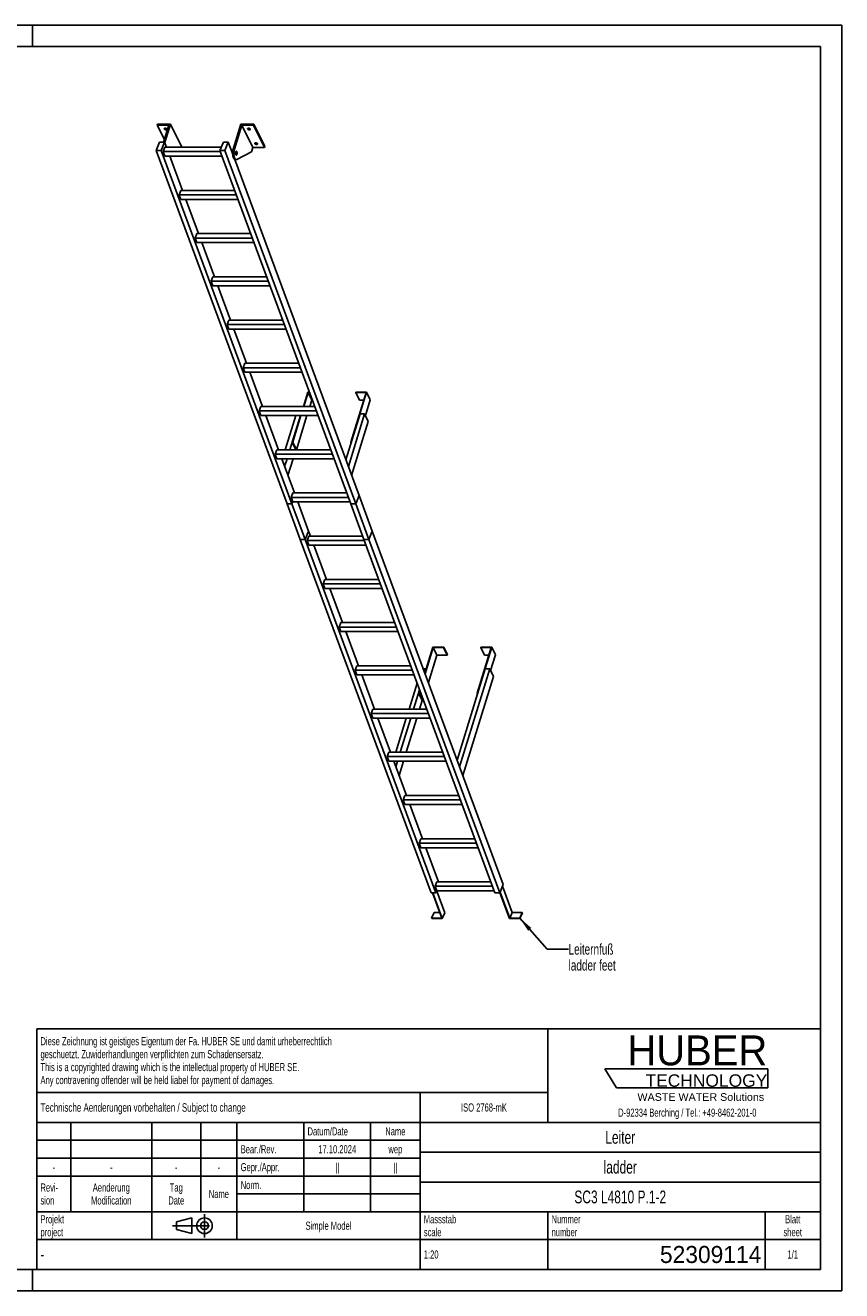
# Model space of a CAD drawing. Header units: millimetres. Extents: x 0 to 8400, y 0 to 5940.
# Tile 2 of 2: x 4566 to 8400, y 0 to 5940. Entities that reach past the tile are written whole.
import ezdxf

# ---------------------------------------------------------------- set-up
doc = ezdxf.new("R2010")
doc.units = ezdxf.units.MM
doc.header["$LTSCALE"] = 462
doc.linetypes.add('CENTER', pattern=[0.6, 0.375, -0.075, 0.075, -0.075])
doc.layers.get('0').update_dxf_attribs({"linetype": 'CONTINUOUS'})
for name, color, linetype in [('005_AXIS', 7, 'CONTINUOUS'), ('053_NOTES', 7, 'CONTINUOUS'), ('HUBER_Logo_BL1', 7, 'CONTINUOUS')]:
    doc.layers.add(name, color=color, linetype=linetype)
doc.styles.get("Standard").update_dxf_attribs({"font": 'txt', "width": 0.7})
doc.styles.add('TEXTSTYLE_2', font='txt')
doc.styles.add('TEXTSTYLE_3', font='arial.ttf')
doc.styles.add('TEXTSTYLE_5', font='txt', dxfattribs={"width": 0.8})
doc.styles.add('TEXTSTYLE_6', font='txt')
doc.dimstyles.get("Standard").update_dxf_attribs({"dimtxt": 50, "dimasz": 70, "dimexe": 2, "dimexo": 1, "dimtad": 1, "dimtxsty": 'Standard', "dimblk": '_FILLED', "dimblk1": '_FILLED', "dimblk2": '_FILLED', "dimcen": 0.09, "dimazin": 2, "dimtol": 1, "dimtp": 0.01, "dimtm": 0.01, "dimtfac": 1, "dimtofl": 0, "dimtmove": 0, "dimatfit": 3, "dimldrblk": '_FILLED', "dimfxl": 1, "dimtolj": 1, "dimarcsym": 0})

# ---------------------------------------------------------------- blocks, each defined once
blk = doc.blocks.new('HUBER_LOGO_BL1', base_point=(7675, 1007.5))
at = {"layer": 'HUBER_Logo_BL1', "color": 5, "linetype": 'Continuous'}
for p, q in [((8052.9, 1042), (7287.9, 1042)), ((7287.9, 1042), (7341.9, 952)), ((8052.9, 1042), (8052.9, 952)), ((7341.9, 952), (8052.9, 952))]:
    blk.add_line(p, q, dxfattribs=at)
at = {"layer": 'HUBER_Logo_BL1', "color": 2, "linetype": 'Continuous', "attachment_point": 3, "line_spacing_factor": 0.78}
for s, insert, char_height, width, style in [('HUBER\\P\\fArial;\\H58.5;TECHNOLOGY ', (8050.7, 1198.2), 140.4, 775.343, 'TEXTSTYLE_2'), ('WASTE WATER Solutions', (8036, 927.2), 36, 594.067, 'TEXTSTYLE_3')]:
    blk.add_mtext(s, dxfattribs=dict(at, insert=insert, char_height=char_height, width=width, style=style))
at = {"layer": 'HUBER_Logo_BL1', "color": 2, "linetype": 'Continuous', "insert": (7675, 854.8), "char_height": 38, "width": 1621.786, "attachment_point": 2, "line_spacing_factor": 0.96}
blk.add_mtext('D-92334 Berching / Tel.: +49-8462-201-0', dxfattribs=at)
blk = doc.blocks.new('PROJEKTIONSMETHODE_1_BL2', base_point=(5360, 305))
at = {"color": 2, "linetype": 'CENTER'}
for p, q in [((5407.7, 360), (5407.7, 250)), ((5257.3, 305), (5462.7, 305))]:
    blk.add_line(p, q, dxfattribs=at)
at = {"color": 2, "linetype": 'Continuous'}
for p, q in [((5275.7, 323.3), (5349, 341.7)), ((5275.7, 286.7), (5275.7, 323.3)), ((5349, 268.3), (5349, 341.7)), ((5275.7, 286.7), (5349, 268.3))]:
    blk.add_line(p, q, dxfattribs=at)
for radius in [36.7, 18.3]:
    blk.add_circle((5407.7, 305), radius, dxfattribs=at)
blk = doc.blocks.new('*T15')
at = {"color": 3, "linetype": 'Continuous'}
for p, q in [((0, 0), (3680, 0)), ((0, 0), (0, -1130)), ((2400, 0), (2400, -440)), ((3680, 0), (3680, -1130)), ((0, -300), (2400, -300)), ((1800, -300), (1800, -1130)), ((0, -440), (3680, -440)), ((160, -440), (160, -860)), ((540, -440), (540, -990)), ((770, -440), (770, -860)), ((940, -440), (940, -990)), ((1254, -440), (1254, -860)), ((1568, -440), (1568, -860)), ((0, -524), (1800, -524)), ((1800, -580), (3680, -580)), ((0, -608), (1800, -608)), ((0, -692), (1800, -692)), ((1800, -720), (3680, -720)), ((940, -776), (1800, -776)), ((0, -860), (3680, -860)), ((2400, -860), (2400, -1130)), ((3420, -860), (3420, -1130)), ((0, -990), (3680, -990)), ((0, -1130), (3680, -1130))]:
    blk.add_line(p, q, dxfattribs=at)
at = {"color": 2, "linetype": 'Continuous', "line_spacing_factor": 0.96}
for s, insert, char_height, width, attachment_point in [('Diese Zeichnung ist geistiges Eigentum der Fa. HUBER SE und damit urheberrechtlich \\Pgeschuetzt. Zuwiderhandlungen verpflichten zum Schadensersatz.\\PThis is a copyrighted drawing which is the intellectual property of HUBER SE.\\PAny contravening offender will be held liabel for payment of damages.', (17.5, -39.8), 38, 4429.714, 1), ('Technische Aenderungen vorbehalten / Subject to change', (17.5, -350), 40, 3049.524, 1), ('ISO 2768-mK', (2100, -351), 38, 665.905, 2), ('Datum/Date', (1271.5, -463), 38, 584.476, 1), ('Name', (1684, -463), 38, 253.333, 2), ('Leiter', (2740, -480), 60, 480, 2), ('Bear./Rev.', (957.5, -547), 38, 544.667, 1), ('17.10.2024', (1411, -547), 38, 546.476, 2), ('wep', (1684, -547), 38, 199.048, 2), ('-', (80, -631), 38, 68.762, 2), ('-', (350, -631), 38, 68.762, 2), ('-', (655, -631), 38, 68.762, 2), ('-', (855, -631), 38, 68.762, 2), ('Gepr./Appr.', (957.5, -631), 38, 598.952, 1), ('||', (1411, -631), 38, 101.333, 2), ('||', (1684, -631), 38, 101.333, 2), ('ladder', (2740, -620), 60, 502.857, 2), ('Revi-\\Psion', (17.5, -726.6), 38, 276.857, 1), ('Aenderung\\PModification', (350, -726.6), 38, 606.19, 2), ('Tag\\PDate', (655, -726.6), 38, 235.238, 2), ('Name', (855, -757), 38, 253.333, 2), ('Norm. ', (957.5, -715), 38, 351.048, 1), ('SC3 L4810 P.1-2', (2740, -760), 60, 1331.429, 2), ('Projekt\\Pproject', (17.5, -875.6), 38, 367.333, 1), ('Massstab\\Pscale', (1817.5, -875.6), 38, 448.762, 1), ('Nummer\\Pnumber', (2417.5, -875.6), 38, 372.762, 1), ('Blatt\\Psheet', (3550, -875.6), 38, 275.048, 2), ('Simple Model', (1370, -906), 38, 656.857, 2), ('1:20', (1817.5, -1041), 38, 204.476, 1), ('1/1', (3550, -1041), 38, 159.238, 2)]:
    blk.add_mtext(s, dxfattribs=dict(at, insert=insert, char_height=char_height, width=width, attachment_point=attachment_point))
for s, insert, char_height, width, attachment_point, style in [('-', (17.5, -1035), 50, 36.667, 1, 'TEXTSTYLE_5'), ('52309114', (3402.5, -1020), 80, 1026.667, 3, 'TEXTSTYLE_6')]:
    blk.add_mtext(s, dxfattribs=dict(at, insert=insert, char_height=char_height, width=width, attachment_point=attachment_point, style=style))
blk = doc.blocks.new('_FILLED')
at = {"color": 0, "linetype": 'ByBlock'}
blk.add_solid([(0, 0), (-1, 0.143), (-1, -0.143)], dxfattribs=at)

msp = doc.modelspace()

# ---------------------------------------------------------------- linework, layer by layer
at = {"color": 7, "linetype": 'Continuous'}
for p, q in [((0, 5940), (8400, 5940)), ((8400, 0), (8400, 5940)), ((5240.436, 5471.569), (5186.094, 5471.569)), ((5240.436, 5471.569), (5215.753, 5391.694)), ((5220.663, 5389.698), (5247.415, 5476.269)), ((5542.445, 5357.986), (5578.997, 5476.269)), ((5583.071, 5471.569), (5547.971, 5357.986)), ((5634.928, 5365.895), (5583.071, 5471.569)), ((5637.414, 5471.569), (5583.071, 5471.569)), ((5180.813, 5352.41), (5196.897, 5391.694)), ((5795.413, 3693.125), (5180.813, 5352.41)), ((5203.84, 5352.41), (5180.813, 5352.41)), ((5196.897, 5391.694), (5219.923, 5391.694)), ((5219.923, 5391.694), (5203.84, 5352.41)), ((5818.439, 3693.125), (5203.84, 5352.41)), ((5213.017, 5347.222), (5221.482, 5367.898)), ((5221.068, 5325.485), (5213.017, 5347.222)), ((5482.08, 5347.222), (5213.017, 5347.222)), ((5228.737, 5367.898), (5219.923, 5391.694)), ((5486.499, 5367.898), (5221.482, 5367.898)), ((5299.272, 5370.595), (5298.439, 5367.898)), ((5480.158, 5352.41), (5496.242, 5391.694)), ((6094.758, 3693.125), (5480.158, 5352.41)), ((5503.185, 5352.41), (5480.158, 5352.41)), ((5496.242, 5391.694), (5519.268, 5391.694)), ((5519.268, 5391.694), (5503.185, 5352.41)), ((6117.784, 3693.125), (5503.185, 5352.41)), ((5540.005, 5335.709), (5519.268, 5391.694)), ((5634.928, 5365.895), (5628.727, 5345.829)), ((5634.928, 5365.895), (5689.271, 5365.895)), ((5221.068, 5325.485), (5490.131, 5325.485)), ((5303.885, 5165.016), (5244.447, 5325.485)), ((5252.35, 5325.485), (5245.719, 5322.05)), ((6133.868, 3732.409), (5549.606, 5309.788)), ((5551.596, 5309.338), (5557.123, 5309.338)), ((5628.727, 5345.829), (5559.433, 5309.93)), ((5288.164, 5144.34), (5296.629, 5165.016)), ((5296.216, 5122.603), (5288.164, 5144.34)), ((5557.227, 5144.34), (5288.164, 5144.34)), ((5296.216, 5122.603), (5565.279, 5122.603)), ((5549.569, 5165.016), (5296.629, 5165.016)), ((5379.032, 4962.134), (5319.595, 5122.603)), ((5363.312, 4941.458), (5371.777, 4962.134)), ((5371.363, 4919.721), (5363.312, 4941.458)), ((5632.375, 4941.458), (5363.312, 4941.458)), ((5624.716, 4962.134), (5371.777, 4962.134)), ((5371.363, 4919.721), (5640.426, 4919.721)), ((5454.18, 4759.252), (5394.742, 4919.721)), ((5446.924, 4759.252), (5438.459, 4738.576)), ((5699.864, 4759.252), (5446.924, 4759.252)), ((5446.511, 4716.839), (5438.459, 4738.576)), ((5707.522, 4738.576), (5438.459, 4738.576)), ((5446.511, 4716.839), (5715.574, 4716.839)), ((5529.327, 4556.37), (5469.89, 4716.839)), ((5522.072, 4556.37), (5513.607, 4535.694)), ((5782.67, 4535.694), (5513.607, 4535.694)), ((5521.659, 4513.957), (5513.607, 4535.694)), ((5775.012, 4556.37), (5522.072, 4556.37)), ((5521.659, 4513.957), (5790.721, 4513.957)), ((5604.475, 4353.488), (5545.037, 4513.957)), ((5597.219, 4353.488), (5588.755, 4332.812)), ((5850.159, 4353.488), (5597.219, 4353.488)), ((5857.817, 4332.812), (5588.755, 4332.812)), ((5596.806, 4311.075), (5588.755, 4332.812)), ((5596.806, 4311.075), (5865.869, 4311.075)), ((5679.622, 4150.606), (5620.185, 4311.075)), ((5892.665, 4217.695), (5871.933, 4150.606)), ((5900.457, 4217.695), (5892.665, 4217.695)), ((6168.984, 4217.695), (6096.364, 3982.697)), ((6117.841, 4216.128), (6118.325, 4217.695)), ((6118.325, 4217.695), (6168.984, 4217.695)), ((6168.984, 4217.695), (6186.371, 4182.263)), ((5873.776, 4150.606), (5894.023, 4216.128)), ((5894.023, 4216.128), (5901.037, 4216.128)), ((5911.411, 4180.696), (5894.023, 4216.128)), ((5911.411, 4180.696), (5902.112, 4150.606)), ((5914.161, 4180.696), (5911.411, 4180.696)), ((6094.522, 3982.697), (6166.657, 4216.128)), ((6117.841, 4216.128), (6135.229, 4180.696)), ((6166.657, 4216.128), (6117.841, 4216.128)), ((6155.708, 4180.696), (6135.229, 4180.696)), ((6186.371, 4182.263), (6163.444, 4108.071)), ((5672.367, 4150.606), (5663.902, 4129.93)), ((5932.965, 4129.93), (5663.902, 4129.93)), ((5671.954, 4108.193), (5663.902, 4129.93)), ((5671.954, 4108.193), (5941.016, 4108.193)), ((5925.307, 4150.606), (5672.367, 4150.606)), ((5754.77, 3947.724), (5695.332, 4108.193)), ((5858.827, 4108.193), (5820.045, 3982.697)), ((5821.888, 3982.697), (5860.669, 4108.193)), ((5889.006, 4108.193), (5839.417, 3947.724)), ((6138.436, 4115.862), (6071.758, 3900.092)), ((6159.62, 4115.862), (6083.307, 3868.912)), ((6159.62, 4115.862), (6138.436, 4115.862)), ((6177.008, 4080.43), (6159.62, 4115.862)), ((6098.755, 3827.205), (6177.008, 4080.43)), ((5837.207, 3947.724), (5820.045, 3982.697)), ((5820.045, 3982.697), (5821.888, 3982.697)), ((5839.05, 3947.724), (5821.888, 3982.697)), ((6094.522, 3982.697), (6096.217, 3979.242)), ((6096.364, 3982.697), (6094.522, 3982.697)), ((6096.364, 3982.697), (6096.929, 3981.545)), ((5747.515, 3947.724), (5739.05, 3927.048)), ((6008.112, 3927.048), (5739.05, 3927.048)), ((5747.101, 3905.311), (5739.05, 3927.048)), ((6000.454, 3947.724), (5747.515, 3947.724)), ((5747.101, 3905.311), (6016.164, 3905.311)), ((5829.918, 3744.842), (5770.48, 3905.311)), ((5822.662, 3744.842), (5814.197, 3724.166)), ((6075.602, 3744.842), (5822.662, 3744.842)), ((5795.413, 3693.125), (5818.439, 3693.125)), ((5795.44, 3693.053), (5795.461, 3693.105)), ((5857.114, 3526.544), (5795.44, 3693.053)), ((5795.44, 3693.053), (5818.466, 3693.053)), ((5795.461, 3693.105), (5795.469, 3693.125)), ((6083.26, 3724.166), (5814.197, 3724.166)), ((5822.249, 3702.429), (5814.197, 3724.166)), ((5818.439, 3693.125), (5822.249, 3702.429)), ((5818.466, 3693.053), (5818.488, 3693.105)), ((5880.141, 3526.544), (5818.466, 3693.053)), ((5818.488, 3693.105), (5822.297, 3702.409)), ((5822.249, 3702.429), (6091.312, 3702.429)), ((5822.297, 3702.409), (5822.305, 3702.429)), ((5896.224, 3565.828), (5845.627, 3702.429)), ((6094.758, 3693.125), (6117.784, 3693.125)), ((6094.806, 3693.105), (6094.785, 3693.053)), ((6156.459, 3526.544), (6094.785, 3693.053)), ((6094.785, 3693.053), (6117.811, 3693.053)), ((6094.814, 3693.125), (6094.806, 3693.105)), ((6117.784, 3693.125), (6133.846, 3732.356)), ((6117.811, 3693.053), (6117.833, 3693.105)), ((6179.486, 3526.544), (6117.811, 3693.053)), ((6117.833, 3693.105), (6133.895, 3732.336)), ((6133.895, 3732.336), (6133.838, 3732.336)), ((6133.846, 3732.356), (6133.868, 3732.409)), ((6195.569, 3565.828), (6133.895, 3732.336)), ((5880.141, 3526.544), (5896.203, 3565.776)), ((5880.189, 3526.525), (5896.251, 3565.756)), ((5896.251, 3565.756), (5896.195, 3565.756)), ((5896.203, 3565.776), (5896.224, 3565.828)), ((5905.065, 3541.96), (5896.251, 3565.756)), ((6179.486, 3526.544), (6195.548, 3565.776)), ((6179.534, 3526.525), (6195.596, 3565.756)), ((6195.596, 3565.756), (6195.54, 3565.756)), ((6195.548, 3565.776), (6195.569, 3565.828)), ((6810.196, 1906.471), (6195.596, 3565.756)), ((5857.114, 3526.544), (5880.141, 3526.544)), ((5857.141, 3526.472), (5857.163, 3526.525)), ((6471.741, 1867.187), (5857.141, 3526.472)), ((5857.141, 3526.472), (5880.168, 3526.472)), ((5857.163, 3526.525), (5857.171, 3526.544)), ((5880.168, 3526.472), (5880.189, 3526.525)), ((6494.767, 1867.187), (5880.168, 3526.472)), ((5897.81, 3541.96), (5889.345, 3521.284)), ((6158.408, 3521.284), (5889.345, 3521.284)), ((5897.396, 3499.547), (5889.345, 3521.284)), ((6150.749, 3541.96), (5897.81, 3541.96)), ((6156.459, 3526.544), (6179.486, 3526.544)), ((6156.508, 3526.525), (6156.486, 3526.472)), ((6771.086, 1867.187), (6156.486, 3526.472)), ((6156.486, 3526.472), (6179.513, 3526.472)), ((6156.516, 3526.544), (6156.508, 3526.525)), ((6179.513, 3526.472), (6179.534, 3526.525)), ((6794.112, 1867.187), (6179.513, 3526.472)), ((5897.396, 3499.547), (6166.459, 3499.547)), ((5980.213, 3339.078), (5920.775, 3499.547)), ((5972.957, 3339.078), (5964.492, 3318.402)), ((6225.897, 3339.078), (5972.957, 3339.078)), ((6233.555, 3318.402), (5964.492, 3318.402)), ((5972.544, 3296.665), (5964.492, 3318.402)), ((5972.544, 3296.665), (6241.607, 3296.665)), ((6055.36, 3136.196), (5995.922, 3296.665)), ((6048.105, 3136.196), (6039.64, 3115.52)), ((6047.691, 3093.783), (6039.64, 3115.52)), ((6308.703, 3115.52), (6039.64, 3115.52)), ((6047.691, 3093.783), (6316.754, 3093.783)), ((6301.044, 3136.196), (6048.105, 3136.196)), ((6130.508, 2933.314), (6071.07, 3093.783)), ((6480.183, 3020.459), (6442.61, 2898.872)), ((6443.614, 2896.16), (6481.541, 3018.892)), ((6459.063, 2854.453), (6498.929, 2983.46)), ((6530.842, 3020.459), (6480.183, 3020.459)), ((6481.541, 3018.892), (6498.929, 2983.46)), ((6481.541, 3018.892), (6530.358, 3018.892)), ((6498.929, 2983.46), (6547.745, 2983.46)), ((6530.358, 3018.892), (6530.842, 3020.459)), ((6530.358, 3018.892), (6547.745, 2983.46)), ((6530.842, 3020.459), (6548.229, 2985.027)), ((6547.745, 2983.46), (6548.229, 2985.027)), ((6754.176, 3018.892), (6687.849, 2804.26)), ((6689.691, 2804.26), (6756.502, 3020.459)), ((6705.843, 3020.459), (6705.359, 3018.892)), ((6705.359, 3018.892), (6722.747, 2983.46)), ((6705.359, 3018.892), (6754.176, 3018.892)), ((6756.502, 3020.459), (6705.843, 3020.459)), ((6722.747, 2983.46), (6743.226, 2983.46)), ((6750.962, 2910.835), (6773.889, 2985.027)), ((6756.502, 3020.459), (6773.889, 2985.027)), ((6123.252, 2933.314), (6114.787, 2912.638)), ((6122.839, 2890.901), (6114.787, 2912.638)), ((6383.85, 2912.638), (6114.787, 2912.638)), ((6376.192, 2933.314), (6123.252, 2933.314)), ((6725.954, 2918.626), (6593.752, 2490.821)), ((6747.139, 2918.626), (6605.301, 2459.641)), ((6747.139, 2918.626), (6725.954, 2918.626)), ((6764.526, 2883.194), (6747.139, 2918.626)), ((6122.839, 2890.901), (6391.902, 2890.901)), ((6205.655, 2730.432), (6146.218, 2890.901)), ((6620.75, 2417.934), (6764.526, 2883.194)), ((6418.204, 2819.892), (6413.373, 2804.26)), ((6413.373, 2804.26), (6430.761, 2768.829)), ((6413.373, 2804.26), (6415.215, 2804.26)), ((6415.215, 2804.26), (6419.208, 2817.181)), ((6415.215, 2804.26), (6432.603, 2768.829)), ((6687.849, 2804.26), (6689.545, 2800.805)), ((6687.849, 2804.26), (6689.691, 2804.26)), ((6689.691, 2804.26), (6690.257, 2803.109)), ((6430.761, 2768.829), (6432.603, 2768.829)), ((6432.603, 2768.829), (6434.656, 2775.474)), ((6198.4, 2730.432), (6189.935, 2709.756)), ((6197.986, 2688.019), (6189.935, 2709.756)), ((6458.998, 2709.756), (6189.935, 2709.756)), ((6197.986, 2688.019), (6467.049, 2688.019)), ((6451.339, 2730.432), (6198.4, 2730.432)), ((6280.803, 2527.55), (6221.365, 2688.019)), ((6273.547, 2527.55), (6265.082, 2506.874)), ((6273.134, 2485.137), (6265.082, 2506.874)), ((6534.145, 2506.874), (6265.082, 2506.874)), ((6526.487, 2527.55), (6273.547, 2527.55)), ((6273.134, 2485.137), (6542.197, 2485.137)), ((6355.95, 2324.668), (6296.513, 2485.137)), ((6348.695, 2324.668), (6340.23, 2303.993)), ((6601.635, 2324.668), (6348.695, 2324.668)), ((6348.282, 2282.255), (6340.23, 2303.993)), ((6609.293, 2303.993), (6340.23, 2303.993)), ((6348.282, 2282.255), (6617.344, 2282.255)), ((6431.098, 2121.786), (6371.66, 2282.255)), ((6423.842, 2121.786), (6415.378, 2101.111)), ((6423.429, 2079.373), (6415.378, 2101.111)), ((6684.44, 2101.111), (6415.378, 2101.111)), ((6423.429, 2079.373), (6692.492, 2079.373)), ((6676.782, 2121.786), (6423.842, 2121.786)), ((6506.245, 1918.904), (6446.808, 2079.373)), ((6498.99, 1918.904), (6490.525, 1898.229)), ((6751.93, 1918.904), (6498.99, 1918.904)), ((6810.196, 1906.471), (6794.112, 1867.187)), ((6494.767, 1867.187), (6471.741, 1867.187)), ((6478.151, 1867.187), (6522.143, 1748.418)), ((6524.522, 1746.969), (6479.993, 1867.187)), ((6498.577, 1876.491), (6490.525, 1898.229)), ((6759.588, 1898.229), (6490.525, 1898.229)), ((6498.577, 1876.491), (6494.767, 1867.187)), ((6535.809, 1774.536), (6498.297, 1875.809)), ((6498.577, 1876.491), (6767.639, 1876.491)), ((6794.112, 1867.187), (6771.086, 1867.187)), ((6794.576, 1868.321), (6839.525, 1746.969)), ((6840.831, 1748.418), (6795.544, 1870.683)), ((6852.117, 1775.985), (6806.83, 1898.251)), ((6485.535, 1775.985), (6474.248, 1748.418)), ((6474.248, 1748.418), (6474.785, 1746.969)), ((6522.143, 1748.418), (6474.248, 1748.418)), ((6474.785, 1746.969), (6524.522, 1746.969)), ((6511.932, 1775.985), (6485.535, 1775.985)), ((6535.809, 1774.536), (6524.522, 1746.969)), ((6839.525, 1746.969), (6889.263, 1746.969)), ((6852.117, 1775.985), (6840.831, 1748.418)), ((6888.726, 1748.418), (6840.831, 1748.418)), ((6900.012, 1775.985), (6852.117, 1775.985)), ((6900.012, 1775.985), (6888.726, 1748.418)), ((6889.263, 1746.969), (6888.726, 1748.418)), ((6900.549, 1774.536), (6889.263, 1746.969)), ((6900.549, 1774.536), (6900.012, 1775.985)), ((0, 0), (8400, 0))]:
    msp.add_line(p, q, dxfattribs=at)
at = {"color": 3, "linetype": 'Continuous'}
for p, q in [((8400, 5940), (0, 5940)), ((4600, 5940), (4600, 5840)), ((8400, 5940), (8400, 0)), ((4600, 0), (4600, 100)), ((8400, 0), (0, 0))]:
    msp.add_line(p, q, dxfattribs=at)
at = {"color": 5, "linetype": 'Continuous'}
for p, q in [((8300, 5840), (100, 5840)), ((8300, 100), (8300, 5840)), ((100, 100), (8300, 100))]:
    msp.add_line(p, q, dxfattribs=at)
at = {"color": 9, "linetype": 'Continuous'}
msp.add_line((5542.445, 5357.986), (5547.971, 5357.986), dxfattribs=at)
at = {"color": 7, "linetype": 'Continuous'}
for points, knots in [([(5542.445, 5357.986), (5541.716, 5355.626), (5540.601, 5350.536), (5539.834, 5342.577), (5539.926, 5334.37), (5540.869, 5326.541), (5542.357, 5320.569), (5543.969, 5316.485), (5545.273, 5313.998), (5546.701, 5311.991), (5548.239, 5310.5), (5549.876, 5309.56), (5551.044, 5309.338), (5551.596, 5309.338)], [0, 0, 0, 0, 0.13939916, 0.29280569, 0.45031518, 0.6015399, 0.73684016, 0.79611185, 0.84888332, 0.89492093, 0.93453062, 0.96882596, 1, 1, 1, 1]), ([(5547.971, 5357.986), (5547.242, 5355.626), (5546.127, 5350.536), (5545.36, 5342.577), (5545.452, 5334.37), (5546.396, 5326.541), (5547.883, 5320.569), (5549.496, 5316.485), (5550.799, 5313.998), (5552.228, 5311.991), (5553.765, 5310.5), (5555.402, 5309.56), (5556.57, 5309.338), (5557.123, 5309.338)], [0, 0, 0, 0, 0.13939916, 0.29280569, 0.45031518, 0.6015399, 0.73684016, 0.79611185, 0.84888332, 0.89492093, 0.93453062, 0.96882596, 1, 1, 1, 1]), ([(5557.123, 5309.338), (5557.317, 5309.338), (5558.116, 5309.389), (5558.895, 5309.652), (5559.433, 5309.93)], [0, 0, 0, 0, 0.24280272, 1, 1, 1, 1])]:
    msp.add_open_spline(points, degree=3, knots=knots, dxfattribs=at)
at = {"layer": '005_AXIS', "color": 7, "linetype": 'Continuous'}
for p, q in [((5187.546, 5476.269), (5186.094, 5471.569)), ((5186.094, 5471.569), (5219.438, 5403.619)), ((5247.415, 5476.269), (5187.546, 5476.269)), ((5299.272, 5370.595), (5247.415, 5476.269)), ((5638.866, 5476.269), (5578.997, 5476.269)), ((5638.866, 5476.269), (5637.414, 5471.569)), ((5689.271, 5365.895), (5637.414, 5471.569)), ((5690.723, 5370.595), (5638.866, 5476.269)), ((5540.291, 5346.838), (5535.883, 5346.838)), ((5557.123, 5346.838), (5555.017, 5346.838)), ((5690.723, 5370.595), (5689.271, 5365.895)), ((5557.123, 5331.838), (5555.02, 5331.838)), ((5836.721, 4108.193), (5787.133, 3947.724)), ((5857.906, 4108.193), (5808.317, 3947.724)), ((5836.654, 3947.724), (5836.868, 3948.417)), ((5774.026, 3905.311), (5772.413, 3900.092)), ((5795.21, 3905.311), (5783.962, 3868.912)), ((5799.41, 3827.205), (5823.547, 3905.311)), ((6435.293, 2918.626), (6447.794, 2918.626)), ((6447.794, 2918.626), (6442.108, 2900.227)), ((6448.359, 2917.474), (6447.794, 2918.626)), ((6406.152, 2852.427), (6368.453, 2730.432)), ((6417.701, 2821.247), (6389.637, 2730.432)), ((6417.974, 2730.432), (6430.195, 2769.98)), ((6355.346, 2688.019), (6305.758, 2527.55)), ((6376.531, 2688.019), (6326.942, 2527.55)), ((6355.279, 2527.55), (6404.867, 2688.019)), ((6313.836, 2485.137), (6305.957, 2459.641)), ((6321.405, 2417.934), (6342.172, 2485.137))]:
    msp.add_line(p, q, dxfattribs=at)
for points, knots in [([(5219.193, 5452.92), (5219.041, 5453.23), (5218.828, 5453.866), (5218.877, 5454.542), (5218.969, 5454.839)], [0, 0, 0, 0, 0.52598929, 1, 1, 1, 1]), ([(5218.969, 5454.839), (5219.093, 5455.24), (5219.65, 5456.033), (5221.027, 5456.732), (5222.783, 5457.024), (5224.772, 5456.897), (5226.801, 5456.37), (5228.667, 5455.493), (5230.183, 5454.358), (5230.927, 5453.408), (5231.166, 5452.92)], [0, 0, 0, 0, 0.08792801, 0.1915084, 0.31584215, 0.45699794, 0.60613596, 0.75253436, 0.88609215, 1, 1, 1, 1]), ([(5231.39, 5451.001), (5231.266, 5450.6), (5230.709, 5449.808), (5229.332, 5449.109), (5227.576, 5448.817), (5225.587, 5448.944), (5223.558, 5449.471), (5221.692, 5450.347), (5220.176, 5451.482), (5219.432, 5452.432), (5219.193, 5452.92)], [0, 0, 0, 0, 0.08792801, 0.1915084, 0.31584215, 0.45699794, 0.60613596, 0.75253436, 0.88609215, 1, 1, 1, 1]), ([(5230.562, 5453.829), (5229.796, 5453.612), (5228.072, 5453.485), (5225.503, 5453.966), (5223.111, 5455.018), (5221.759, 5456.095), (5221.249, 5456.706)], [0, 0, 0, 0, 0.23498903, 0.49999164, 0.7649988, 1, 1, 1, 1]), ([(5231.166, 5452.92), (5231.318, 5452.611), (5231.531, 5451.975), (5231.482, 5451.298), (5231.39, 5451.001)], [0, 0, 0, 0, 0.52598929, 1, 1, 1, 1]), ([(5610.644, 5452.92), (5610.492, 5453.23), (5610.279, 5453.866), (5610.328, 5454.542), (5610.42, 5454.839)], [0, 0, 0, 0, 0.52598929, 1, 1, 1, 1]), ([(5610.42, 5454.839), (5610.544, 5455.24), (5611.101, 5456.033), (5612.478, 5456.732), (5614.234, 5457.024), (5616.223, 5456.897), (5618.252, 5456.37), (5620.118, 5455.493), (5621.634, 5454.358), (5622.378, 5453.408), (5622.617, 5452.92)], [0, 0, 0, 0, 0.08792801, 0.1915084, 0.31584215, 0.45699794, 0.60613596, 0.75253436, 0.88609215, 1, 1, 1, 1]), ([(5622.841, 5451.001), (5622.717, 5450.6), (5622.16, 5449.808), (5620.783, 5449.109), (5619.027, 5448.817), (5617.038, 5448.944), (5615.009, 5449.471), (5613.143, 5450.347), (5611.627, 5451.482), (5610.883, 5452.432), (5610.644, 5452.92)], [0, 0, 0, 0, 0.08792801, 0.1915084, 0.31584215, 0.45699794, 0.60613596, 0.75253436, 0.88609215, 1, 1, 1, 1]), ([(5622.013, 5453.829), (5621.247, 5453.612), (5619.523, 5453.485), (5616.954, 5453.966), (5614.562, 5455.018), (5613.21, 5456.095), (5612.7, 5456.706)], [0, 0, 0, 0, 0.23498903, 0.49999164, 0.7649988, 1, 1, 1, 1]), ([(5622.617, 5452.92), (5622.769, 5452.611), (5622.982, 5451.975), (5622.932, 5451.298), (5622.841, 5451.001)], [0, 0, 0, 0, 0.52598929, 1, 1, 1, 1]), ([(5557.123, 5348.588), (5556.934, 5348.588), (5556.532, 5348.503), (5555.979, 5348.149), (5555.466, 5347.593), (5554.796, 5346.529), (5554.142, 5344.771), (5553.654, 5342.31), (5553.467, 5339.577), (5553.6, 5336.823), (5554.038, 5334.299), (5554.557, 5332.757), (5554.884, 5332.092)], [0, 0, 0, 0, 0.03139335, 0.06653601, 0.10789212, 0.15653911, 0.27536242, 0.41788483, 0.57383791, 0.73088448, 0.87653102, 1, 1, 1, 1]), ([(5557.123, 5346.838), (5556.97, 5346.838), (5556.644, 5346.769), (5556.196, 5346.482), (5555.78, 5346.031), (5555.236, 5345.169), (5554.706, 5343.743), (5554.31, 5341.748), (5554.159, 5339.532), (5554.266, 5337.299), (5554.622, 5335.252), (5555.043, 5334.002), (5555.307, 5333.463)], [0, 0, 0, 0, 0.03139335, 0.06653605, 0.10789216, 0.1565391, 0.27536243, 0.41788486, 0.57383792, 0.73088446, 0.87653101, 1, 1, 1, 1]), ([(5559.362, 5346.584), (5559.216, 5346.881), (5558.913, 5347.414), (5558.366, 5348.066), (5557.769, 5348.485), (5557.328, 5348.588), (5557.123, 5348.588)], [0, 0, 0, 0, 0.31594817, 0.58208431, 0.8045575, 1, 1, 1, 1]), ([(5558.938, 5345.213), (5558.82, 5345.454), (5558.574, 5345.886), (5558.131, 5346.414), (5557.647, 5346.755), (5557.289, 5346.838), (5557.123, 5346.838)], [0, 0, 0, 0, 0.31594886, 0.58208429, 0.80455743, 1, 1, 1, 1]), ([(5557.123, 5330.088), (5557.311, 5330.088), (5557.713, 5330.173), (5558.266, 5330.527), (5558.779, 5331.083), (5559.45, 5332.146), (5560.104, 5333.905), (5560.592, 5336.366), (5560.778, 5339.098), (5560.646, 5341.853), (5560.207, 5344.377), (5559.688, 5345.919), (5559.362, 5346.584)], [0, 0, 0, 0, 0.03139335, 0.06653601, 0.10789212, 0.15653911, 0.27536242, 0.41788483, 0.57383791, 0.73088448, 0.87653102, 1, 1, 1, 1]), ([(5644.198, 5384.543), (5644.046, 5384.853), (5643.833, 5385.489), (5643.883, 5386.165), (5643.975, 5386.462)], [0, 0, 0, 0, 0.52598929, 1, 1, 1, 1]), ([(5643.975, 5386.462), (5644.099, 5386.863), (5644.655, 5387.656), (5646.032, 5388.355), (5647.788, 5388.647), (5649.778, 5388.52), (5651.807, 5387.993), (5653.673, 5387.116), (5655.188, 5385.981), (5655.932, 5385.031), (5656.172, 5384.543)], [0, 0, 0, 0, 0.08792801, 0.1915084, 0.31584215, 0.45699794, 0.60613596, 0.75253436, 0.88609215, 1, 1, 1, 1]), ([(5656.395, 5382.624), (5656.271, 5382.223), (5655.715, 5381.431), (5654.338, 5380.731), (5652.582, 5380.44), (5650.592, 5380.566), (5648.563, 5381.094), (5646.697, 5381.97), (5645.182, 5383.105), (5644.438, 5384.055), (5644.198, 5384.543)], [0, 0, 0, 0, 0.08792801, 0.1915084, 0.31584215, 0.45699794, 0.60613596, 0.75253436, 0.88609215, 1, 1, 1, 1]), ([(5655.567, 5385.452), (5654.801, 5385.235), (5653.077, 5385.108), (5650.508, 5385.588), (5648.116, 5386.641), (5646.764, 5387.718), (5646.254, 5388.329)], [0, 0, 0, 0, 0.23498903, 0.49999164, 0.7649988, 1, 1, 1, 1]), ([(5656.172, 5384.543), (5656.324, 5384.233), (5656.537, 5383.598), (5656.487, 5382.921), (5656.395, 5382.624)], [0, 0, 0, 0, 0.52598929, 1, 1, 1, 1]), ([(5554.884, 5332.092), (5555.03, 5331.795), (5555.333, 5331.261), (5555.88, 5330.61), (5556.476, 5330.191), (5556.918, 5330.088), (5557.123, 5330.088)], [0, 0, 0, 0, 0.31594817, 0.58208431, 0.8045575, 1, 1, 1, 1]), ([(5555.307, 5333.463), (5555.426, 5333.222), (5555.671, 5332.789), (5556.115, 5332.261), (5556.598, 5331.921), (5556.956, 5331.838), (5557.123, 5331.838)], [0, 0, 0, 0, 0.31594886, 0.58208429, 0.80455743, 1, 1, 1, 1]), ([(5557.123, 5331.838), (5557.275, 5331.838), (5557.601, 5331.907), (5558.05, 5332.194), (5558.466, 5332.645), (5559.01, 5333.507), (5559.54, 5334.933), (5559.935, 5336.928), (5560.087, 5339.144), (5559.979, 5341.377), (5559.624, 5343.424), (5559.203, 5344.674), (5558.938, 5345.213)], [0, 0, 0, 0, 0.03139335, 0.06653605, 0.10789216, 0.1565391, 0.27536243, 0.41788486, 0.57383792, 0.73088446, 0.87653101, 1, 1, 1, 1])]:
    msp.add_open_spline(points, degree=3, knots=knots, dxfattribs=at)

# ---------------------------------------------------------------- block references
msp.add_blockref('*T15', (4620, 1230))
at = {"color": 2, "linetype": 'Continuous'}
msp.add_blockref('PROJEKTIONSMETHODE_1_BL2', (5360, 305), dxfattribs=at)
at = {"layer": 'HUBER_Logo_BL1'}
msp.add_blockref('HUBER_LOGO_BL1', (7674.994, 1007.484), dxfattribs=at)

# ---------------------------------------------------------------- texts
at = {"layer": '053_NOTES', "color": 2, "linetype": 'Continuous', "insert": (7117.475, 1627.91), "char_height": 50, "width": 566.07143, "attachment_point": 1, "line_spacing_factor": 0.9}
msp.add_mtext('Leiternfuß\\Pladder feet', dxfattribs=at)

# ---------------------------------------------------------------- leaders
at = {"layer": '053_NOTES', "color": 2, "linetype": 'Continuous', "annotation_type": 0, "has_hookline": 1, "hookline_direction": 1, "text_width": 356.502}
msp.add_leader([(6888.726, 1748.418), (7017.475, 1602.91), (7117.475, 1602.91)], dimstyle='Standard', override={"dimtad": 0}, dxfattribs=at)

doc.saveas('drawing.dxf')
